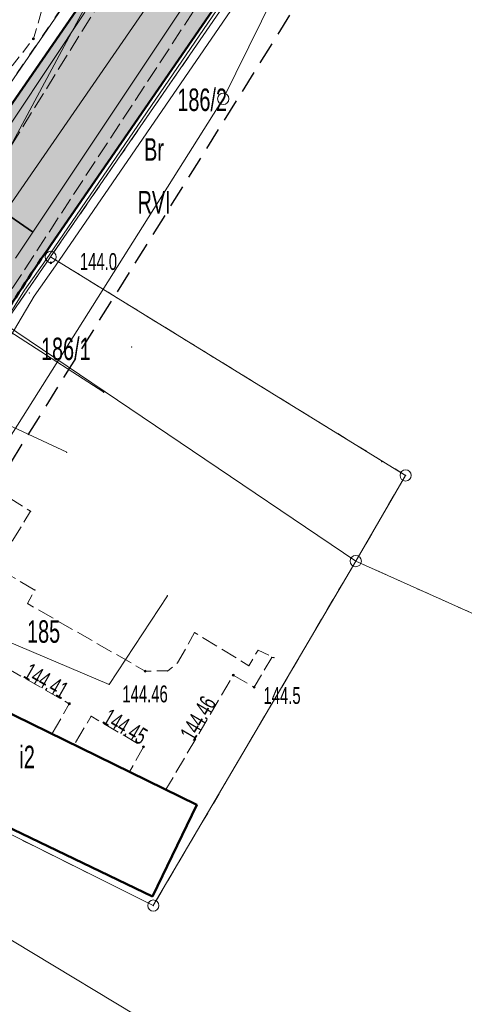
# Model space of a CAD drawing. Extents: x 6456700 to 6518119, y 5963420 to 5980059.
# Tile 159 of 256: x 6512231 to 6512251, y 5965846 to 5965890. Entities that reach past the tile are written whole.
import ezdxf
from ezdxf.enums import TextEntityAlignment as Align

# ---------------------------------------------------------------- set-up
doc = ezdxf.new("R2010")
doc.units = 0
doc.header["$MEASUREMENT"] = 0
for name, pattern in [('L_0_03', [1, 0.5, -0.5]), ('L_0_04', [1.5, 1, -0.5]), ('L_0_52', [1, 0.75, -0.25]), ('L_0_5A', [0.75, 0.5, -0.25])]:
    doc.linetypes.add(name, pattern=pattern)
doc.layers.get('0').update_dxf_attribs({"color": 2, "linetype": 'CONTINUOUS', "lineweight": 5})
for name, color, linetype, lineweight in [('18mm Kreska ciągła', 7, 'CONTINUOUS', 18), ('202_punkt_graniczny', 7, 'CONTINUOUS', 18), ('209_oznaczenie_konturu_klasyfikacyjnego', 96, 'CONTINUOUS', 18), ('210_oznaczenie_konturu_uzytku_gruntowego', 96, 'CONTINUOUS', 18), ('211_numer_dzialki_ewidencyjnej', 7, 'CONTINUOUS', 18), ('218_kontur_uzytku_gruntowego', 96, 'L_0_03', 18), ('219_dzialka_ewidencyjna', 7, 'CONTINUOUS', 18), ('312_budynek_ewidencyjny', 7, 'CONTINUOUS', 18), ('312_oznaczenie_budynku_ewidencyjnego_Atr117', 7, 'CONTINUOUS', 18), ('35mm Ciągła', 7, 'CONTINUOUS', 35), ('50mm Kreska ciągła', 7, 'CONTINUOUS', 50), ('9mm Kreska ciągła', 252, 'CONTINUOUS', 9), ('jezdnia', 7, 'CONTINUOUS', 18), ('obszar_utwardzony', 7, 'CONTINUOUS', 18), ('ogrodzenie_trwale', 7, 'CONTINUOUS', 18), ('pikieta_naturalna', 7, 'CONTINUOUS', 18), ('pikieta_naturalna_Atr2', 7, 'CONTINUOUS', 18), ('pikieta_sztuczna', 7, 'CONTINUOUS', 18), ('pikieta_sztuczna_Atr2', 7, 'CONTINUOUS', 18), ('przewod_elektroenergetyczny_niskiego_napiecia', 7, 'CONTINUOUS', 18), ('przewod_kanalizacyjny', 7, 'CONTINUOUS', 18), ('przewod_telekomunikacyjny_podziemny', 7, 'CONTINUOUS', 18), ('przewod_wodociagowy', 7, 'CONTINUOUS', 18), ('sciana_oporowa__linia_', 7, 'CONTINUOUS', 18), ('skarpa_nieumocniona', 7, 'CONTINUOUS', 18), ('slup_przewodow_napowietrznych', 7, 'CONTINUOUS', 18), ('Zakres', 7, 'CONTINUOUS', 18)]:
    doc.layers.add(name, color=color, linetype=linetype, lineweight=lineweight)
doc.styles.get("Standard").update_dxf_attribs({"font": 'txt', "width": 0.75})

# ---------------------------------------------------------------- blocks, each defined once
blk = doc.blocks.new('mdcp_nowa')
at = {"layer": 'pikieta_naturalna', "linetype": 'Continuous', "lineweight": 18, "true_color": 0x000000}
for points in [[(6494962.89, 5982340.175, 1), (6494962.89, 5982340.265, 1)], [(6494963.67, 5982330.215, 1), (6494963.67, 5982330.305, 1)], [(6494972.72, 5982311.335, 1), (6494972.72, 5982311.425, 1)]]:
    blk.add_hatch(color=18, dxfattribs=at).paths.add_polyline_path(points)
at = {"layer": 'pikieta_sztuczna', "linetype": 'Continuous', "lineweight": 18, "true_color": 0x000000}
for points in [[(6494967.87, 5982312.055, 1), (6494967.87, 5982312.145, 1)], [(6494971.79, 5982311.875, 1), (6494971.79, 5982311.965, 1)], [(6494964.49, 5982310.605, 1), (6494964.49, 5982310.695, 1)], [(6494967.79, 5982308.685, 1), (6494967.79, 5982308.775, 1)]]:
    blk.add_hatch(color=18, dxfattribs=at).paths.add_polyline_path(points)
at = {"layer": '202_punkt_graniczny', "color": 7, "linetype": 'Continuous', "lineweight": 18}
for centre in [(6494963.66, 5982330.52), (6494979.46, 5982320.8), (6494977.24, 5982316.99), (6494968.23, 5982301.67)]:
    blk.add_circle(centre, 0.25, dxfattribs=at)
at = {"layer": '202_punkt_graniczny'}
for p in [(6494963.66, 5982330.52), (6494979.46, 5982320.8), (6494977.24, 5982316.99), (6494968.23, 5982301.67)]:
    blk.add_point(p, dxfattribs=at)
at = {"layer": '218_kontur_uzytku_gruntowego', "lineweight": 18, "flags": 128}
for points in [[(6494956.48, 5982330.44), (6494974.22, 5982356.22)], [(6494979.46, 5982353.43), (6494963.66, 5982330.52)], [(6494963.66, 5982330.52), (6494961.6, 5982327.54)], [(6494963.66, 5982330.52), (6494979.46, 5982320.8)], [(6494979.46, 5982320.8), (6494977.24, 5982316.99)], [(6494977.24, 5982316.99), (6494968.23, 5982301.67)], [(6494977.24, 5982316.99), (6494990.07, 5982311.25)], [(6494968.23, 5982301.67), (6494951.62, 5982309.96)]]:
    blk.add_lwpolyline(points, dxfattribs=at)
at = {"layer": '218_kontur_uzytku_gruntowego'}
for p in [(6494963.66, 5982330.52), (6494963.66, 5982330.52), (6494963.66, 5982330.52), (6494963.66, 5982330.52), (6494963.66, 5982330.52), (6494963.66, 5982330.52), (6494979.46, 5982320.8), (6494979.46, 5982320.8), (6494979.46, 5982320.8), (6494979.46, 5982320.8), (6494977.24, 5982316.99), (6494977.24, 5982316.99), (6494977.24, 5982316.99), (6494977.24, 5982316.99), (6494977.24, 5982316.99), (6494977.24, 5982316.99), (6494968.23, 5982301.67), (6494968.23, 5982301.67), (6494968.23, 5982301.67), (6494968.23, 5982301.67)]:
    blk.add_point(p, dxfattribs=at)
at = {"layer": '219_dzialka_ewidencyjna', "color": 3, "linetype": 'Continuous', "lineweight": 18, "flags": 128}
for points in [[(6494956.48, 5982330.44), (6494974.22, 5982356.22)], [(6494963.66, 5982330.52), (6494979.46, 5982353.43)], [(6494961.6, 5982327.54), (6494963.66, 5982330.52)], [(6494963.66, 5982330.52), (6494979.46, 5982320.8)], [(6494961.6, 5982327.54), (6494977.24, 5982316.99)], [(6494977.24, 5982316.99), (6494979.46, 5982320.8)], [(6494977.24, 5982316.99), (6494968.23, 5982301.67)], [(6494990.07, 5982311.25), (6494977.24, 5982316.99)], [(6494951.62, 5982309.96), (6494968.23, 5982301.67)]]:
    blk.add_lwpolyline(points, dxfattribs=at)
at = {"layer": '219_dzialka_ewidencyjna', "color": 3}
for p in [(6494963.66, 5982330.52), (6494963.66, 5982330.52), (6494963.66, 5982330.52), (6494979.46, 5982320.8), (6494979.46, 5982320.8), (6494977.24, 5982316.99), (6494977.24, 5982316.99), (6494977.24, 5982316.99), (6494977.24, 5982316.99), (6494968.23, 5982301.67), (6494968.23, 5982301.67)]:
    blk.add_point(p, dxfattribs=at)
at = {"layer": '312_budynek_ewidencyjny', "color": 7, "linetype": 'Continuous', "lineweight": 50, "flags": 128}
for points in [[(6494956.16, 5982313), (6494970.17, 5982306.15)], [(6494968.2, 5982302.08), (6494954.23, 5982308.78)], [(6494970.17, 5982306.15), (6494968.2, 5982302.08)]]:
    blk.add_lwpolyline(points, dxfattribs=at)
at = {"layer": '312_budynek_ewidencyjny'}
for p in [(6494970.17, 5982306.15), (6494970.17, 5982306.15), (6494968.2, 5982302.08), (6494968.2, 5982302.08)]:
    blk.add_point(p, dxfattribs=at)
at = {"layer": 'jezdnia', "color": 7, "linetype": 'L_0_52', "lineweight": 18, "flags": 128}
blk.add_lwpolyline([(6495134.37, 5982583.3), (6495113.38, 5982574.25), (6495104.78, 5982567.21), (6495094.42, 5982556.42), (6495077.25, 5982527.64), (6495065.47, 5982509.01), (6495049.82, 5982491.48), (6495035, 5982466.78), (6495029.3, 5982456), (6495014.86, 5982429.39), (6495004.75, 5982409.18), (6494998.73, 5982397.06), (6494987.52, 5982373.63), (6494982.83, 5982364.72), (6494972.31, 5982345.03), (6494970.53, 5982342.23), (6494960.57, 5982327.01), (6494956.04, 5982320.35), (6494947.33, 5982304.72), (6494935.61, 5982281.93), (6494926.04, 5982257.99), (6494919.72, 5982242.45), (6494913.81, 5982225.8), (6494910.48, 5982216.25), (6494906.14, 5982216.99), (6494909.9, 5982227.31), (6494916.12, 5982243.16), (6494921.48, 5982258.77), (6494931.15, 5982282.69), (6494943.64, 5982306.31), (6494959.06, 5982330.89), (6494969.1, 5982347.08), (6494979.83, 5982365.44), (6494985.75, 5982378.98), (6494994.88, 5982398.03), (6495001.66, 5982410.76), (6495011.8, 5982430.8), (6495026, 5982457.23), (6495032.25, 5982468.97), (6495046.11, 5982493.71), (6495063.09, 5982514.09), (6495073.26, 5982529.52), (6495082.96, 5982547.05), (6495093.01, 5982560.56), (6495101.98, 5982569.59), (6495101.3, 5982571.6), (6495108.99, 5982577.59), (6495110.03, 5982578.44), (6495121.58, 5982583.64), (6495122.46, 5982584.02), (6495130.77, 5982587.79), (6495134.82, 5982589.62), (6495140.56, 5982589.08), (6495141.32, 5982585.54)], close=True, dxfattribs=at)
at = {"layer": 'obszar_utwardzony', "color": 7, "linetype": 'L_0_52', "lineweight": 18, "flags": 128}
blk.add_lwpolyline([(6494961.77, 5982319.84), (6494962.77, 5982319.21), (6494961.84, 5982317.7), (6494961.15, 5982318.12), (6494960.68, 5982317.3), (6494960.57, 5982316.31), (6494961.53, 5982315.75), (6494961.88, 5982316.34), (6494962.96, 5982315.7), (6494962.63, 5982315.1), (6494967.87, 5982312.1), (6494968.87, 5982312.11), (6494969.31, 5982312.47), (6494970.07, 5982313.81), (6494972.48, 5982312.34), (6494972.89, 5982313.03), (6494973.6, 5982312.7), (6494973.5, 5982312.71), (6494972.72, 5982311.38), (6494971.79, 5982311.92), (6494968.79, 5982306.83), (6494967.17, 5982307.62), (6494967.79, 5982308.73), (6494965.46, 5982310.09), (6494964.71, 5982308.82), (6494963.72, 5982309.3), (6494964.49, 5982310.65), (6494961.42, 5982312.4), (6494960.99, 5982311.64), (6494960.28, 5982311.99), (6494960.75, 5982312.8), (6494958.76, 5982313.91), (6494958.17, 5982313.04), (6494956.8, 5982313.67), (6494956.37, 5982312.9), (6494956.16, 5982313), (6494955.4, 5982313.46), (6494956.12, 5982314.8), (6494954.64, 5982315.57), (6494956.8, 5982319.12), (6494958.64, 5982318.07), (6494959.28, 5982318.19), (6494960.08, 5982318.81), (6494957.55, 5982320.39), (6494957.95, 5982321.07), (6494958.46, 5982321.93)], close=True, dxfattribs=at)
at = {"layer": 'obszar_utwardzony'}
for p in [(6494962.77, 5982319.21), (6494962.96, 5982315.7), (6494962.63, 5982315.1), (6494970.07, 5982313.81), (6494972.89, 5982313.03), (6494973.5, 5982312.71), (6494973.6, 5982312.7), (6494969.31, 5982312.47), (6494972.48, 5982312.34), (6494967.87, 5982312.1), (6494968.87, 5982312.11), (6494971.79, 5982311.92), (6494972.72, 5982311.38), (6494964.49, 5982310.65), (6494965.46, 5982310.09), (6494963.72, 5982309.3), (6494964.71, 5982308.82), (6494967.79, 5982308.73), (6494967.17, 5982307.62), (6494968.79, 5982306.83)]:
    blk.add_point(p, dxfattribs=at)
at = {"layer": 'ogrodzenie_trwale'}
for p in [(6494963.67, 5982330.26), (6494962.71, 5982328.91), (6494967.26, 5982326.52), (6494978.4, 5982321.42)]:
    blk.add_point(p, dxfattribs=at)
at = {"layer": 'pikieta_naturalna', "color": 7, "linetype": 'Continuous', "lineweight": 18}
for centre in [(6494962.89, 5982340.22), (6494963.67, 5982330.26), (6494972.72, 5982311.38)]:
    blk.add_circle(centre, 0.045, dxfattribs=at)
at = {"layer": 'pikieta_naturalna'}
for p in [(6494962.89, 5982340.22), (6494963.67, 5982330.26), (6494972.72, 5982311.38)]:
    blk.add_point(p, dxfattribs=at)
at = {"layer": 'pikieta_sztuczna', "color": 7, "linetype": 'Continuous', "lineweight": 18}
for centre in [(6494967.87, 5982312.1), (6494971.79, 5982311.92), (6494964.49, 5982310.65), (6494967.79, 5982308.73)]:
    blk.add_circle(centre, 0.045, dxfattribs=at)
at = {"layer": 'pikieta_sztuczna'}
for p in [(6494967.87, 5982312.1), (6494971.79, 5982311.92), (6494964.49, 5982310.65), (6494967.79, 5982308.73)]:
    blk.add_point(p, dxfattribs=at)
at = {"layer": 'przewod_elektroenergetyczny_niskiego_napiecia', "color": 1, "linetype": 'Continuous', "lineweight": 18, "flags": 128}
for points in [[(6494971.34, 5982337.55), (6494991.84, 5982379.08)], [(6494951.04, 5982305.39), (6494971.34, 5982337.55)]]:
    blk.add_lwpolyline(points, dxfattribs=at)
at = {"layer": 'przewod_elektroenergetyczny_niskiego_napiecia'}
blk.add_point((6494971.34, 5982337.55), dxfattribs=at)
blk.add_point((6494971.34, 5982337.55), dxfattribs=at)
at = {"layer": 'przewod_elektroenergetyczny_niskiego_napiecia', "color": 1}
blk.add_point((6494971.34, 5982337.55), dxfattribs=at)
blk.add_point((6494971.34, 5982337.55), dxfattribs=at)
at = {"layer": 'przewod_kanalizacyjny', "color": 34, "linetype": 'Continuous', "lineweight": 18, "flags": 128}
blk.add_lwpolyline([(6494945.64, 5982309.15), (6494958.35, 5982302.27), (6494976.47, 5982291.36)], dxfattribs=at)
at = {"layer": 'przewod_telekomunikacyjny_podziemny', "color": 30, "linetype": 'Continuous', "lineweight": 18, "flags": 128}
for points in [[(6494901.62, 5982190.73), (6494906.93, 5982205.38), (6494911.62, 5982220.93), (6494915.73, 5982231.59), (6494911.08, 5982233.33), (6494928.49, 5982275.35), (6494946.57, 5982313.81), (6494960.48, 5982334.35), (6494965.17, 5982341.38), (6494972.14, 5982353.83), (6494985.3, 5982378.53), (6494993.02, 5982395.45), (6495008.18, 5982425.35), (6495017.88, 5982443.43), (6495022.56, 5982450.66), (6495031.38, 5982466.91), (6495039.03, 5982482.79), (6495040.55, 5982485.59), (6495048.7, 5982498.93), (6495056.63, 5982506.55), (6495061.71, 5982512.37), (6495068.26, 5982521.25), (6495074.92, 5982532.24)], [(6495079.35, 5982530.1), (6495069.82, 5982513.52), (6495056.99, 5982497.18), (6495053.61, 5982496.6), (6495048.81, 5982491.02), (6495045.68, 5982486.07), (6495035.4, 5982467.7), (6495024.87, 5982448.34), (6495020.12, 5982439.66), (6495011.73, 5982422.62), (6495000.86, 5982401), (6494989.14, 5982376.4), (6494979.09, 5982355.95), (6494962.09, 5982330.47)], [(6494959.2, 5982324.24), (6494964.38, 5982321.83)]]:
    blk.add_lwpolyline(points, dxfattribs=at)
at = {"layer": 'przewod_telekomunikacyjny_podziemny'}
blk.add_point((6494964.38, 5982321.83), dxfattribs=at)
at = {"layer": 'przewod_wodociagowy', "color": 5, "linetype": 'Continuous', "lineweight": 18, "flags": 128}
for points in [[(6495017.75, 5982443.85), (6495018.43, 5982443.5), (6495020.19, 5982442.47), (6495019.93, 5982441.89), (6495017.22, 5982436.61), (6495011.99, 5982426.45), (6494988.27, 5982384.63), (6494977.81, 5982365.14), (6494958.57, 5982329.31)], [(6494958.57, 5982329.31), (6494966.02, 5982324.5)], [(6494968.86, 5982315.45), (6494966.26, 5982311.51), (6494945.89, 5982320.14), (6494939.44, 5982322.87)]]:
    blk.add_lwpolyline(points, dxfattribs=at)
at = {"layer": 'przewod_wodociagowy'}
for p in [(6494966.02, 5982324.5), (6494968.86, 5982315.45), (6494966.26, 5982311.51)]:
    blk.add_point(p, dxfattribs=at)
at = {"layer": 'sciana_oporowa__linia_', "color": 7, "linetype": 'Continuous', "lineweight": 18, "flags": 128}
for points in [[(6494961.636, 5982319.628), (6494957.981, 5982321.818), (6494962.501, 5982329.048), (6494963.465, 5982330.403), (6494978.455, 5982352.33), (6494980.884, 5982352.559)], [(6494961.904, 5982320.052), (6494958.939, 5982322.042), (6494962.919, 5982328.772), (6494963.875, 5982330.117), (6494978.765, 5982351.81), (6494980.936, 5982352.061)]]:
    blk.add_lwpolyline(points, dxfattribs=at)
at = {"layer": 'sciana_oporowa__linia_'}
for p in [(6494963.465, 5982330.403), (6494963.875, 5982330.117), (6494962.501, 5982329.048), (6494962.919, 5982328.772)]:
    blk.add_point(p, dxfattribs=at)
at = {"layer": 'skarpa_nieumocniona', "color": 7, "linetype": 'L_0_5A', "lineweight": 18, "flags": 128}
blk.add_lwpolyline([(6494965.58, 5982349.31), (6494962.89, 5982340.22), (6494951, 5982325), (6494945.37, 5982325.08), (6494937.42, 5982305.65), (6494933.1, 5982295.35), (6494927.37, 5982283.13), (6494921.28, 5982272.01), (6494917.86, 5982259.82), (6494915.26, 5982262.12), (6494913.02, 5982263.13), (6494900.61, 5982269.37), (6494912.93, 5982296.52), (6494936.43, 5982343.45), (6494956.82, 5982374.63), (6494978.03, 5982367.95)], close=True, dxfattribs=at)
at = {"layer": 'skarpa_nieumocniona'}
blk.add_point((6494962.89, 5982340.22), dxfattribs=at)
blk.add_point((6494962.89, 5982340.22), dxfattribs=at)
at = {"layer": 'slup_przewodow_napowietrznych', "color": 7, "linetype": 'Continuous', "lineweight": 13}
blk.add_circle((6494971.34, 5982337.55), 0.25, dxfattribs=at)
at = {"layer": 'slup_przewodow_napowietrznych'}
blk.add_point((6494971.34, 5982337.55), dxfattribs=at)
at = {"layer": 'Zakres', "linetype": 'L_0_04', "lineweight": 25, "flags": 128}
blk.add_lwpolyline([(6495113.77, 5985050.22), (6495121.12, 5984877.07), (6495125.76, 5984757.87), (6495129.89, 5984649.81), (6495141.08, 5984611.3), (6495145.77, 5984544.53), (6495147.36, 5984487.27), (6495157.22, 5984392.07), (6495162.95, 5984387.45), (6495180.24, 5984384.16), (6495229.5, 5984386.61), (6495251.65, 5984373.41), (6495258.77, 5984357.12), (6495255.44, 5984330.44), (6495250.77, 5984304.39), (6495252.21, 5984282.78), (6495255.46, 5984256.45), (6495254.94, 5984238.25), (6495266.4, 5984211), (6495277.24, 5984182.33), (6495294.2, 5984133.19), (6495300.94, 5984095.37), (6495313.24, 5984037.69), (6495317.44, 5983978.18), (6495300.35, 5983922.18), (6495282.35, 5983883.38), (6495266.21, 5983862.23), (6495242.03, 5983839.67), (6495211.11, 5983816.86), (6495158.26, 5983772.66), (6495130.6, 5983651.16), (6495116.31, 5983543.43), (6495129.51, 5983346.73), (6495134.58, 5983264.71), (6495139.64, 5983186.97), (6495193.25, 5983077.94), (6495199.2, 5983041.97), (6495206.23, 5983026), (6495208.96, 5983004.88), (6495202.27, 5982979.48), (6495202.42, 5982950.13), (6495209.35, 5982897.38), (6495215.97, 5982850.34), (6495228.6, 5982809.97), (6495226.85, 5982778.82), (6495225.04, 5982750.56), (6495220.26, 5982723.37), (6495226.54, 5982679.97), (6495206.06, 5982669.48), (6495192.68, 5982657.71), (6495184.57, 5982648.65), (6495174.78, 5982624.58), (6495164.23, 5982604.61), (6495150.7, 5982588.3), (6495137.69, 5982582.43), (6495118.26, 5982573.75), (6495100.35, 5982558.42), (6495090.36, 5982544.99), (6495075.87, 5982519.06), (6495060.83, 5982499.68), (6495049.41, 5982485.49), (6495035.07, 5982459.7), (6495006.7, 5982406.64), (6494980.89, 5982351.84), (6494944.35, 5982293.29), (6494925.72, 5982250.11), (6494905.2, 5982190.37), (6494898.43, 5982153.5), (6494879.51, 5982063.89), (6494864.14, 5981992.66), (6494816.93, 5981768.61), (6494777.79, 5981577.7), (6494739.84, 5981394.72), (6494718.65, 5981297.89), (6494716.45, 5981237.31), (6494738.62, 5981208.21), (6494776.48, 5981173.06), (6494817.16, 5981137.44), (6494847.63, 5981109.8), (6494877.39, 5981077.08), (6494912.75, 5981030.55), (6494916.06, 5981014.71), (6494903.86, 5980957.01), (6494916.13, 5980953.51), (6494892.32, 5980927.59), (6494850.7, 5980858.8), (6494806.81, 5980779.89), (6494785.1, 5980753.49), (6494715.22, 5980723.29), (6494679.96, 5980686.78), (6494651.35, 5980651.29), (6494549.14, 5980683.24), (6494511.84, 5980659.66), (6494443.61, 5980630.33), (6494428.78, 5980598.6), (6494431.58, 5980579.46), (6494420.56, 5980549.76), (6494416.45, 5980528.2), (6494403.86, 5980507.16), (6494388.89, 5980482.96), (6494365.32, 5980407.99), (6494335.67, 5980315.15), (6494332.29, 5980297.41), (6494335.1, 5980278.18), (6494347.25, 5980254.84), (6494336.79, 5980250.09), (6494300.04, 5980271.34), (6494320.8, 5980301.43), (6494336.81, 5980349.17), (6494344.85, 5980380.92), (6494360.85, 5980437.13), (6494374.18, 5980476.38), (6494386.14, 5980498.84), (6494403.02, 5980528.52), (6494411.33, 5980563.19), (6494420.84, 5980586.25), (6494420.25, 5980601.11), (6494434.95, 5980635.94), (6494446.75, 5980644.99), (6494465.77, 5980647.27), (6494513.02, 5980669.46), (6494507.85, 5980679.68), (6494547.89, 5980705.83), (6494570.06, 5980691.34), (6494636.17, 5980669.05), (6494706.14, 5980756.86), (6494742.78, 5980772.58), (6494798.53, 5980814.27), (6494826.12, 5980867.97), (6494849.57, 5980908.6), (6494845.35, 5980942.01), (6494853.94, 5980970.83), (6494891.08, 5980960.54), (6494890.11, 5980965.73), (6494903.94, 5981025.69), (6494869.98, 5981070.3), (6494770.97, 5981160.58), (6494728.18, 5981200.64), (6494706.13, 5981229.56), (6494707.94, 5981299.75), (6494728.84, 5981398.1), (6494767.06, 5981580.19), (6494806.17, 5981770.55), (6494854.36, 5981994.76), (6494869.73, 5982065.97), (6494888.61, 5982155.44), (6494891.67, 5982173.95), (6494895.82, 5982197.45), (6494916.38, 5982253.72), (6494935.47, 5982297.95), (6494954.97, 5982331.67), (6494972.09, 5982356.64), (6494997.76, 5982411.14), (6495026.29, 5982464.48), (6495041.09, 5982491.09), (6495052.99, 5982505.88), (6495067.51, 5982524.6), (6495081.94, 5982550.43), (6495092.99, 5982565.28), (6495112.86, 5982582.29), (6495133.59, 5982591.55), (6495144.48, 5982596.46), (6495155.87, 5982610.19), (6495165.7, 5982628.8), (6495175.96, 5982654.03), (6495185.62, 5982664.83), (6495200.4, 5982677.82), (6495212.49, 5982688.04), (6495209.64, 5982723.43), (6495215.22, 5982750.57), (6495216.87, 5982779.54), (6495218.31, 5982809.31), (6495206.86, 5982847.92), (6495199.44, 5982894.74), (6495192.11, 5982948.71), (6495190.16, 5982979.24), (6495183.47, 5983075.16), (6495129.79, 5983184.34), (6495124.6, 5983264.07), (6495119.53, 5983346.09), (6495106.27, 5983543.75), (6495120.74, 5983652.9), (6495148.75, 5983779.42), (6495204.15, 5983826.04), (6495273.41, 5983889.36), (6495288.53, 5983927.42), (6495300.83, 5983964.69), (6495303.91, 5983980.14), (6495301.32, 5984039.55), (6495291.1, 5984093.63), (6495284.5, 5984130.67), (6495267.84, 5984178.93), (6495257.12, 5984207.3), (6495244.96, 5984236.19), (6495244.79, 5984255.42), (6495242.25, 5984281.97), (6495240.71, 5984304.95), (6495245.55, 5984331.94), (6495248.51, 5984355.64), (6495243.77, 5984366.47), (6495226.98, 5984376.47), (6495179.54, 5984374.12), (6495158.61, 5984378.09), (6495147.7, 5984386.91), (6495137.38, 5984486.61), (6495135.78, 5984544.04), (6495131.18, 5984609.54), (6495119.95, 5984648.2), (6495115.76, 5984757.49), (6495111.12, 5984876.67), (6495103.73, 5985050.93), (6495109.36, 5985081.73), (6495120.41, 5985085.88)], close=True, dxfattribs=at)
at = {"layer": '209_oznaczenie_konturu_klasyfikacyjnego', "lineweight": 20, "width": 0.66}
blk.add_text('RVI', height=1, dxfattribs=at).set_placement((6494967.53, 5982333.45), align=Align.TOP_LEFT)
at = {"layer": '210_oznaczenie_konturu_uzytku_gruntowego', "lineweight": 20, "width": 0.66}
blk.add_text('Br', height=1, dxfattribs=at).set_placement((6494967.82, 5982335.8), align=Align.TOP_LEFT)
at = {"layer": '211_numer_dzialki_ewidencyjnej', "color": 7, "lineweight": 20, "width": 0.66}
for s, p in [('186/2', (6494969.3, 5982338.01)), ('186/1', (6494963.23, 5982326.93)), ('185', (6494962.61, 5982314.36))]:
    blk.add_text(s, height=1, dxfattribs=at).set_placement(p, align=Align.TOP_LEFT)
at = {"layer": '312_oznaczenie_budynku_ewidencyjnego_Atr117', "color": 7, "lineweight": 20, "width": 0.66}
blk.add_text('i2', height=1, dxfattribs=at).set_placement((6494962.27, 5982308.78), align=Align.TOP_LEFT)
at = {"layer": 'pikieta_naturalna_Atr2', "color": 7, "lineweight": 15, "width": 0.66}
for s, p in [('144.0', (6494964.96, 5982330.69)), ('144.5', (6494973.13, 5982311.39))]:
    blk.add_text(s, height=0.75, dxfattribs=at).set_placement(p, align=Align.TOP_LEFT)
at = {"layer": 'pikieta_sztuczna_Atr2', "color": 7, "lineweight": 15, "width": 0.66}
for s, rotation, p in [('144.41', 330.3, (6494962.771, 5982312.492)), ('144.46', 59.5, (6494969.384, 5982309.321)), ('144.45', 329.7, (6494966.298, 5982310.468))]:
    blk.add_text(s, height=0.75, rotation=rotation, dxfattribs=at).set_placement(p, align=Align.TOP_LEFT)
blk.add_text('144.46', height=0.75, dxfattribs=at).set_placement((6494966.85, 5982311.46), align=Align.TOP_LEFT)

msp = doc.modelspace()

# ---------------------------------------------------------------- block references
at = {"linetype": 'ByBlock'}
msp.add_blockref('mdcp_nowa', (17268.786, -16450.998), dxfattribs=at)

# ---------------------------------------------------------------- next in the draw order: hatches: boundary and pattern name
at = {"layer": '9mm Kreska ciągła'}
h = msp.add_hatch(dxfattribs=at)
h.set_pattern_fill('SAND_AND_LIME', color=4, scale=0.1)
h.set_pattern_definition([(37.5, (6512163.41104, 5965706.02106), (-0.006803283, 0.208096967), [0, -0.16416, 0, -0.1836, 0, -0.1755]), (7.5, (6512163.41104, 5965706.02106), (0.19113588, 0.30479178), [0, -0.08856, 0, -0.14796, 0, -0.0567]), (-32.5, (6512163.2782, 5965706.02106), (0.33632732, 0.00061118), [0, -0.054, 0, -0.1944, 0, -0.2538]), (-42.5, (6512163.2782, 5965706.02106), (0.32466167, 0.09478896), [0, -0.027, 0, -0.12744, 0, -0.1458])])
edge = h.paths.add_edge_path()
edge.add_line((6512494.454, 5966351.121), (6512492.815, 5966327.914))
edge.add_arc((6512641.445, 5966317.419), 149, 175.96099, 178.25385)
edge.add_line((6512492.514, 5966321.96), (6512491.933, 5966302.891))
edge.add_arc((6512440.957, 5966304.445), 51, 348.133, 358.2538, ccw=False)
edge.add_line((6512490.867, 5966293.957), (6512486.741, 5966274.321))
edge.add_arc((6512500.441, 5966271.442), 14, 168.133, 189.6608)
edge.add_line((6512486.64, 5966269.093), (6512490.395, 5966247.035))
edge.add_line((6512490.395, 5966247.035), (6512490.607, 5966245.791))
edge.add_arc((6512474.833, 5966243.106), 16, 357.4133, 369.6608, ccw=False)
edge.add_line((6512490.817, 5966242.384), (6512490.724, 5966240.322))
edge.add_arc((6512474.74, 5966241.044), 16, 304.6947, 357.4133, ccw=False)
edge.add_line((6512483.848, 5966227.889), (6512479.157, 5966224.642))
edge.add_arc((6512563.968, 5966102.134), 149, 124.69475, 128.17467)
edge.add_line((6512471.877, 5966219.268), (6512459.798, 5966209.771))
edge.add_arc((6512468.451, 5966198.766), 14, 128.1747, 146.5283)
edge.add_line((6512456.773, 5966206.487), (6512454.137, 5966202.499))
edge.add_arc((6512536.718, 5966147.898), 99, 146.52826, 150.19331)
edge.add_line((6512450.815, 5966197.109), (6512447.264, 5966190.909))
edge.add_arc((6512533.167, 5966141.699), 99, 150.19331, 155.56334)
edge.add_line((6512443.035, 5966182.654), (6512432.867, 5966160.275))
edge.add_arc((6512409.196, 5966171.031), 26, 321.1758, 335.5633, ccw=False)
edge.add_line((6512429.452, 5966154.731), (6512421.621, 5966145))
edge.add_arc((6512409.156, 5966155.031), 16, 309.5931, 321.1758, ccw=False)
edge.add_line((6512419.353, 5966142.701), (6512410.592, 5966135.455))
edge.add_arc((6512400.395, 5966147.785), 16, 291.7201, 309.5931, ccw=False)
edge.add_line((6512406.316, 5966132.921), (6512399.28, 5966130.118))
edge.add_arc((6512417.414, 5966084.597), 49, 111.7201, 118.6787)
edge.add_line((6512393.899, 5966127.586), (6512378.766, 5966119.308))
edge.add_arc((6512390.283, 5966098.252), 24, 118.6787, 130.9764)
edge.add_line((6512374.545, 5966116.372), (6512369.458, 5966111.954))
edge.add_arc((6512385.196, 5966093.834), 24, 130.9764, 144.2474)
edge.add_line((6512365.719, 5966107.857), (6512360.498, 5966100.604))
edge.add_arc((6512392.148, 5966077.817), 39, 144.2474, 151.7186)
edge.add_line((6512357.804, 5966096.296), (6512346.179, 5966074.69))
edge.add_arc((6512310.073, 5966094.116), 41, 323.54, 331.7186, ccw=False)
edge.add_line((6512343.048, 5966069.751), (6512332.977, 5966056.12))
edge.add_arc((6512291.959, 5966086.427), 51, 314.8687, 323.54, ccw=False)
edge.add_line((6512327.939, 5966050.283), (6512325.436, 5966047.791))
edge.add_arc((6512381.169, 5965991.802), 79, 134.86874, 142.03498)
edge.add_line((6512318.887, 5966040.401), (6512317.812, 5966039.024))
edge.add_arc((6512348.559, 5966015.032), 39, 142.035, 151.9019)
edge.add_line((6512314.155, 5966033.4), (6512307.014, 5966020.024))
edge.add_arc((6512085.596, 5966138.241), 251, 330.1315, 331.90193, ccw=False)
edge.add_line((6512303.256, 5966013.24), (6512293.172, 5965995.681))
edge.add_arc((6512509.097, 5965871.676), 249, 150.1315, 153.31422)
edge.add_line((6512286.62, 5965983.501), (6512270.802, 5965952.031))
edge.add_arc((6512493.279, 5965840.205), 249, 153.31422, 155.41165)
edge.add_line((6512266.858, 5965943.813), (6512249.846, 5965906.636))
edge.add_arc((6512203.471, 5965927.857), 51, 325.4005, 335.4117, ccw=False)
edge.add_line((6512245.451, 5965898.897), (6512232.463, 5965880.07))
edge.add_arc((6512313.954, 5965823.854), 99, 145.40047, 150.15364)
edge.add_line((6512228.085, 5965873.124), (6512213.877, 5965848.362))
edge.add_arc((6512299.746, 5965799.092), 99, 150.15364, 156.12969)
edge.add_line((6512209.214, 5965839.154), (6512198.858, 5965815.752))
edge.add_arc((6512518.006, 5965674.523), 349, 156.12969, 156.8073)
edge.add_line((6512197.211, 5965811.968), (6512194.929, 5965806.643))
edge.add_arc((6512331.888, 5965747.963), 149, 156.8073, 160.58951)
edge.add_line((6512191.357, 5965797.481), (6512178.615, 5965761.319))
edge.add_arc((6511941.881, 5965844.735), 251, 339.22463, 340.58951, ccw=False)
edge.add_line((6512176.561, 5965755.704), (6512169.456, 5965736.976))
edge.add_arc((6512195.168, 5965727.222), 27.5, 159.2246, 216.7393)
edge.add_line((6512173.13, 5965710.772), (6512174.444, 5965709.012))
edge.add_line((6512174.444, 5965709.012), (6512170.437, 5965706.021))
edge.add_line((6512170.437, 5965706.021), (6512164.212, 5965719.71))
edge.add_arc((6512161.212, 5965719.741), 3, 359.4073, 370.8714)
edge.add_arc((6512205.039, 5965728.159), 41.628, 165.2606, 190.8714, ccw=False)
edge.add_line((6512164.781, 5965738.75), (6512171.886, 5965757.477))
edge.add_arc((6511941.881, 5965844.735), 246, 339.22463, 340.58951)
edge.add_line((6512173.899, 5965762.981), (6512186.641, 5965799.143))
edge.add_arc((6512331.888, 5965747.963), 154, 156.8073, 160.58951, ccw=False)
edge.add_line((6512190.333, 5965808.612), (6512192.615, 5965813.937))
edge.add_arc((6512518.006, 5965674.523), 354, 156.12969, 156.8073, ccw=False)
edge.add_line((6512194.286, 5965817.775), (6512204.642, 5965841.178))
edge.add_arc((6512299.746, 5965799.092), 104, 150.15364, 156.12969, ccw=False)
edge.add_line((6512209.541, 5965850.851), (6512223.749, 5965875.613))
edge.add_arc((6512313.954, 5965823.854), 104, 145.40047, 150.15364, ccw=False)
edge.add_line((6512228.348, 5965882.91), (6512241.335, 5965901.737))
edge.add_arc((6512203.471, 5965927.857), 46, 325.4005, 335.4117)
edge.add_line((6512245.3, 5965908.717), (6512262.312, 5965945.894))
edge.add_arc((6512493.279, 5965840.205), 254, 153.31422, 155.41165, ccw=False)
edge.add_line((6512266.334, 5965954.276), (6512282.153, 5965985.747))
edge.add_arc((6512509.097, 5965871.676), 254, 150.1315, 153.31422, ccw=False)
edge.add_line((6512288.836, 5965998.171), (6512298.92, 5966015.73))
edge.add_arc((6512085.596, 5966138.241), 246, 330.1315, 331.90193)
edge.add_line((6512302.603, 5966022.379), (6512309.745, 5966035.755))
edge.add_arc((6512348.559, 5966015.032), 44, 142.035, 151.9019, ccw=False)
edge.add_line((6512313.87, 5966042.1), (6512314.945, 5966043.477))
edge.add_arc((6512381.169, 5965991.802), 84, 134.86874, 142.03498, ccw=False)
edge.add_line((6512321.909, 5966051.335), (6512324.411, 5966053.826))
edge.add_arc((6512291.959, 5966086.427), 46, 314.8687, 323.54)
edge.add_line((6512328.955, 5966059.091), (6512339.027, 5966072.722))
edge.add_arc((6512310.073, 5966094.116), 36, 323.54, 331.7186)
edge.add_line((6512341.776, 5966077.059), (6512353.4, 5966098.665))
edge.add_arc((6512392.148, 5966077.817), 44, 144.2474, 151.7186, ccw=False)
edge.add_line((6512356.44, 5966103.526), (6512361.662, 5966110.778))
edge.add_arc((6512385.196, 5966093.834), 29, 130.9764, 144.2474, ccw=False)
edge.add_line((6512366.18, 5966115.728), (6512371.267, 5966120.147))
edge.add_arc((6512390.283, 5966098.252), 29, 118.6787, 130.9764, ccw=False)
edge.add_line((6512376.366, 5966123.695), (6512391.499, 5966131.972))
edge.add_arc((6512417.414, 5966084.597), 54, 111.7201, 118.6787, ccw=False)
edge.add_line((6512397.43, 5966134.763), (6512404.466, 5966137.566))
edge.add_arc((6512400.395, 5966147.785), 11, 291.7201, 309.5931)
edge.add_line((6512407.405, 5966139.308), (6512409.544, 5966141.077))
edge.add_line((6512409.544, 5966141.077), (6512412.36, 5966140.811))
edge.add_line((6512412.36, 5966140.811), (6512417.441, 5966145.013))
edge.add_arc((6512409.156, 5966155.031), 13, 309.5931, 321.1758)
edge.add_line((6512419.284, 5966146.881), (6512427.115, 5966156.612))
edge.add_arc((6512409.196, 5966171.031), 23, 321.1758, 335.5633)
edge.add_line((6512430.135, 5966161.516), (6512434.645, 5966171.44))
edge.add_line((6512434.645, 5966171.44), (6512440.928, 5966185.268))
edge.add_line((6512440.928, 5966185.268), (6512439.963, 5966187.841))
edge.add_arc((6512668.213, 5966069.673), 257.025, 151.22581, 152.62894, ccw=False)
edge.add_line((6512442.925, 5966193.394), (6512446.477, 5966199.594))
edge.add_arc((6512536.718, 5966147.898), 104, 146.52826, 150.19331, ccw=False)
edge.add_line((6512449.966, 5966205.257), (6512452.602, 5966209.244))
edge.add_arc((6512468.451, 5966198.766), 19, 128.1747, 146.5283, ccw=False)
edge.add_line((6512456.708, 5966213.702), (6512468.787, 5966223.198))
edge.add_arc((6512563.968, 5966102.134), 154, 124.69475, 128.17467, ccw=False)
edge.add_line((6512476.311, 5966228.753), (6512481.002, 5966232))
edge.add_arc((6512474.74, 5966241.044), 11, 304.6947, 357.4133)
edge.add_line((6512485.729, 5966240.548), (6512485.822, 5966242.609))
edge.add_arc((6512474.833, 5966243.106), 11, 357.4133, 369.6608)
edge.add_line((6512485.677, 5966244.952), (6512485.4, 5966246.584))
edge.add_line((6512485.4, 5966246.584), (6512485.465, 5966247.035))
edge.add_line((6512485.465, 5966247.035), (6512481.305, 5966271.715))
edge.add_line((6512481.305, 5966271.715), (6512486.925, 5966298.805))
edge.add_line((6512486.925, 5966298.805), (6512487.695, 5966325.335))
edge.add_line((6512487.695, 5966325.335), (6512488.895, 5966340.485))
edge.add_line((6512488.895, 5966340.485), (6512488.714, 5966340.814))
edge.add_line((6512488.714, 5966340.814), (6512489.699, 5966354.77))
edge.add_line((6512489.699, 5966354.77), (6512494.454, 5966351.121))

# ---------------------------------------------------------------- next in the draw order: linework, layer by layer
at = {"layer": '18mm Kreska ciągła', "color": 4, "ltscale": 0.1}
msp.add_lwpolyline([(6512268.568, 5965953.153, 0.009152), (6512264.585, 5965944.854), (6512247.573, 5965907.677, -0.04371), (6512243.393, 5965900.317), (6512230.406, 5965881.49, 0.020743), (6512225.917, 5965874.369), (6512211.709, 5965849.606, 0.026081), (6512206.928, 5965840.166), (6512196.572, 5965816.764, 0.002957), (6512194.913, 5965812.952), (6512192.631, 5965807.628, 0.016505), (6512188.999, 5965798.312), (6512176.257, 5965762.15, -0.005955), (6512174.223, 5965756.591), (6512167.118, 5965737.863)], format="xyb", dxfattribs=at)
at = {"layer": '35mm Ciągła'}
msp.add_line((6512231.64, 5965880.638), (6512206.946, 5965897.673), dxfattribs=at)
at = {"layer": '50mm Kreska ciągła', "color": 5, "ltscale": 0.1}
for points in [[(6512164.781, 5965738.75), (6512171.886, 5965757.477, 0.005955), (6512173.899, 5965762.981), (6512186.641, 5965799.143, -0.016505), (6512190.333, 5965808.612), (6512192.615, 5965813.937, -0.002957), (6512194.286, 5965817.775), (6512204.642, 5965841.178, -0.026081), (6512209.541, 5965850.851), (6512223.749, 5965875.613, -0.020743), (6512228.348, 5965882.91), (6512241.335, 5965901.737, 0.04371), (6512245.3, 5965908.717), (6512262.312, 5965945.894, -0.009152), (6512266.334, 5965954.276)], [(6512270.802, 5965952.031, 0.009152), (6512266.858, 5965943.813), (6512249.846, 5965906.636, -0.04371), (6512245.451, 5965898.897), (6512232.463, 5965880.07, 0.020743), (6512228.085, 5965873.124), (6512213.877, 5965848.362, 0.026081), (6512209.214, 5965839.154), (6512198.858, 5965815.752, 0.002957), (6512197.211, 5965811.968), (6512194.929, 5965806.643, 0.016505), (6512191.357, 5965797.481), (6512178.615, 5965761.319, -0.005955), (6512176.561, 5965755.704), (6512169.456, 5965736.976, 0.25636), (6512173.13, 5965710.772), (6512174.444, 5965709.012), (6512170.437, 5965706.021), (6512164.212, 5965719.71)]]:
    msp.add_lwpolyline(points, format="xyb", dxfattribs=at)

doc.saveas('drawing.dxf')
